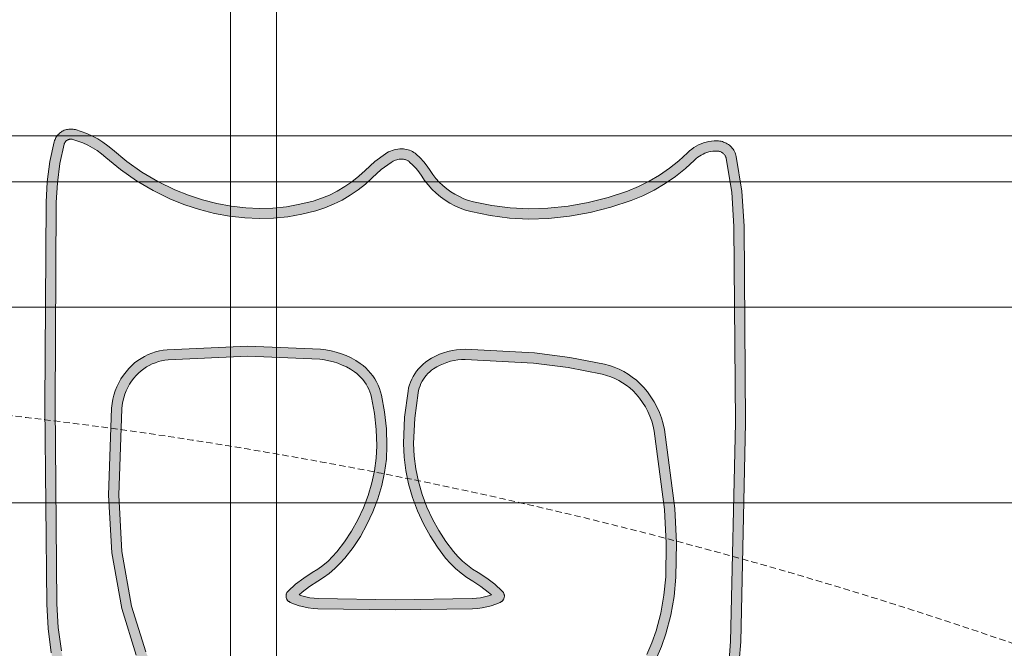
# Model space of a CAD drawing. Header units: millimetres. Extents: x -750 to 72845, y -24282 to 18874.
# Tile 35 of 154: x 3773 to 4157, y 11033 to 11278. Entities that reach past the tile are written whole.
import ezdxf

# ---------------------------------------------------------------- set-up
doc = ezdxf.new("R2010")
doc.units = ezdxf.units.MM
doc.header["$MEASUREMENT"] = 0
doc.linetypes.add('DASHED', pattern=[19.05, 12.7, -6.35])
doc.linetypes.add('HIDDENX2', pattern=[0.75, 0.5, -0.25])
doc.layers.get('0').update_dxf_attribs({"lineweight": 5})
for name, color, linetype, lineweight in [('E Celing Lighting', 5, 'DASHED', 5), ('IRISH HOUSE_FF46_HYD AIRPORT_HVAC DUCTING LAYOUT 3$0$Ceiling', 14, 'Continuous', 9), ('M-MEP-ELLG-CABLE', 146, 'HIDDENX2', 20), ('M-MEP-ELPR-EQUIP', 6, 'Continuous', 20)]:
    doc.layers.add(name, color=color, linetype=linetype, lineweight=lineweight)
doc.layers.add('IRISH HOUSE_FF46_HYD AIRPORT_HVAC DUCTING LAYOUT 3$0$RCP LAYOUT', color=8, linetype='Continuous')

# ---------------------------------------------------------------- blocks, each defined once
blk = doc.blocks.new('kuaryfjeh')
at = {"ltscale": 0.25}
h = blk.add_hatch(color=1, dxfattribs=at)
h.dxf.hatch_style = 1
h.paths.add_polyline_path([(-68.969, -14.849), (-69.043, -14.803), (-69.114, -14.752), (-69.181, -14.696), (-69.235, -14.643), (-69.286, -14.588), (-69.333, -14.528), (-69.376, -14.466), (-69.414, -14.401), (-69.448, -14.333), (-69.477, -14.263), (-69.502, -14.192), (-69.521, -14.119), (-69.621, -13.606), (-69.688, -13.087), (-69.742, -12.068), (-69.74, -12.003), (-69.734, -11.939), (-69.724, -11.875), (-69.71, -11.812), (-69.691, -11.75), (-69.669, -11.69), (-69.642, -11.631), (-69.612, -11.574), (-69.578, -11.519), (-69.551, -11.482), (-69.522, -11.447), (-69.49, -11.413), (-69.456, -11.382), (-69.42, -11.353), (-69.382, -11.326), (-69.343, -11.303), (-69.302, -11.281), (-69.26, -11.263), (-69.216, -11.248), (-69.172, -11.235), (-69.126, -11.226), (-68.742, -11.175), (-68.354, -11.159), (-68.154, -11.167), (-67.955, -11.192), (-67.759, -11.234), (-67.558, -11.293), (-67.361, -11.367), (-67.17, -11.454), (-66.995, -11.55), (-66.827, -11.658), (-66.667, -11.779), (-66.587, -11.849), (-66.512, -11.925), (-66.443, -12.007), (-66.38, -12.093), (-66.326, -12.179), (-66.249, -12.299), (-66.167, -12.407), (-66.124, -12.454), (-66.109, -12.409), (-66.094, -12.351), (-66.082, -12.292), (-66.075, -12.233), (-66.071, -12.171), (-66.054, -11.037), (-66.071, -9.903), (-66.075, -9.842), (-66.082, -9.782), (-66.094, -9.723), (-66.109, -9.665), (-66.124, -9.621), (-66.167, -9.667), (-66.249, -9.776), (-66.326, -9.896), (-66.379, -9.981), (-66.442, -10.067), (-66.511, -10.148), (-66.585, -10.224), (-66.664, -10.295), (-66.821, -10.416), (-66.987, -10.524), (-67.159, -10.621), (-67.347, -10.708), (-67.539, -10.781), (-67.737, -10.841), (-67.929, -10.882), (-68.124, -10.908), (-68.32, -10.916), (-68.57, -10.907), (-68.819, -10.88), (-69.065, -10.836), (-69.116, -10.823), (-69.166, -10.806), (-69.215, -10.787), (-69.262, -10.764), (-69.307, -10.737), (-69.351, -10.708), (-69.392, -10.676), (-69.431, -10.641), (-69.468, -10.604), (-69.502, -10.564), (-69.533, -10.522), (-69.576, -10.456), (-69.614, -10.388), (-69.648, -10.317), (-69.676, -10.245), (-69.701, -10.17), (-69.72, -10.094), (-69.734, -10.017), (-69.743, -9.939), (-69.789, -8.866), (-69.736, -7.682), (-69.729, -7.623), (-69.718, -7.566), (-69.704, -7.509), (-69.685, -7.453), (-69.663, -7.399), (-69.637, -7.347), (-69.608, -7.296), (-69.576, -7.248), (-69.54, -7.201), (-69.502, -7.158), (-69.46, -7.116), (-69.411, -7.074), (-69.359, -7.035), (-69.305, -6.999), (-69.249, -6.967), (-69.19, -6.939), (-69.13, -6.915), (-69.068, -6.896), (-69.005, -6.88), (-68.941, -6.869), (-68.876, -6.862), (-67.592, -6.815), (-66.746, -6.864), (-65.924, -7.011), (-65.236, -7.225), (-65.153, -7.26), (-65.075, -7.3), (-65, -7.345), (-64.928, -7.396), (-64.86, -7.451), (-64.8, -7.507), (-64.649, -7.647), (-64.488, -7.769), (-64.48, -7.762), (-64.472, -7.754), (-64.465, -7.746), (-64.459, -7.737), (-64.453, -7.728), (-64.448, -7.719), (-64.443, -7.709), (-64.439, -7.699), (-64.436, -7.689), (-64.433, -7.678), (-64.431, -7.667), (-64.43, -7.657), (-64.407, -7.074), (-64.41, -6.997), (-64.417, -6.92), (-64.43, -6.844), (-64.448, -6.769), (-64.471, -6.695), (-64.499, -6.624), (-64.532, -6.554), (-64.569, -6.487), (-64.594, -6.448), (-64.621, -6.412), (-64.651, -6.378), (-64.683, -6.346), (-64.718, -6.316), (-64.754, -6.289), (-64.792, -6.264), (-64.831, -6.243), (-64.873, -6.224), (-64.915, -6.208), (-64.958, -6.196), (-65.299, -6.122), (-65.644, -6.075), (-65.994, -6.056), (-68.915, -6.03), (-71.905, -6.048), (-72.195, -6.063), (-72.48, -6.102), (-72.762, -6.164), (-72.767, -6.165), (-72.773, -6.168), (-72.779, -6.17), (-72.785, -6.173), (-72.791, -6.177), (-72.796, -6.181), (-72.801, -6.185), (-72.806, -6.189), (-72.811, -6.194), (-72.815, -6.199), (-72.819, -6.205), (-72.822, -6.211), (-72.825, -6.217), (-72.828, -6.223), (-72.831, -6.229), (-72.833, -6.236), (-72.834, -6.242), (-72.835, -6.249), (-72.836, -6.256), (-72.836, -6.263), (-72.836, -6.269), (-72.835, -6.276), (-72.834, -6.283), (-72.832, -6.289), (-72.809, -6.365), (-72.781, -6.439), (-72.748, -6.511), (-72.71, -6.581), (-72.668, -6.648), (-72.621, -6.712), (-72.567, -6.777), (-72.388, -6.993), (-72.224, -7.227), (-72.078, -7.474), (-71.953, -7.731), (-71.869, -7.942), (-71.799, -8.157), (-71.743, -8.377), (-71.702, -8.6), (-71.676, -8.825), (-71.667, -9.036), (-71.673, -9.247), (-71.694, -9.457), (-71.73, -9.665), (-71.781, -9.87), (-71.825, -10.002), (-71.878, -10.131), (-71.94, -10.256), (-72.01, -10.376), (-72.089, -10.491), (-72.176, -10.6), (-72.266, -10.697), (-72.389, -10.833), (-72.495, -10.976), (-72.504, -10.991), (-72.513, -11.008), (-72.521, -11.025), (-72.527, -11.042), (-72.533, -11.06), (-72.537, -11.078), (-72.54, -11.097), (-72.542, -11.116), (-72.543, -11.134), (-72.542, -11.147), (-72.541, -11.16), (-72.539, -11.172), (-72.536, -11.184), (-72.532, -11.196), (-72.527, -11.208), (-72.521, -11.219), (-72.515, -11.23), (-72.508, -11.241), (-72.5, -11.25), (-72.454, -11.299), (-72.405, -11.345), (-72.353, -11.386), (-72.293, -11.427), (-72.228, -11.47), (-72.162, -11.522), (-72.1, -11.578), (-72.041, -11.638), (-71.988, -11.703), (-71.938, -11.771), (-71.894, -11.842), (-71.855, -11.916), (-71.821, -11.993), (-71.792, -12.072), (-71.769, -12.153), (-71.71, -12.433), (-71.674, -12.718), (-71.66, -13.005), (-71.669, -13.292), (-71.701, -13.603), (-71.756, -13.91), (-71.833, -14.213), (-71.931, -14.509), (-72.003, -14.682), (-72.086, -14.85), (-72.181, -15.011), (-72.287, -15.164), (-72.404, -15.31), (-72.527, -15.444), (-72.551, -15.469), (-72.57, -15.493), (-72.587, -15.517), (-72.603, -15.543), (-72.617, -15.569), (-72.629, -15.597), (-72.639, -15.625), (-72.648, -15.654), (-72.654, -15.683), (-72.659, -15.713), (-72.661, -15.743), (-72.662, -15.773), (-72.662, -15.783), (-72.66, -15.793), (-72.659, -15.802), (-72.656, -15.812), (-72.653, -15.821), (-72.65, -15.83), (-72.645, -15.839), (-72.641, -15.848), (-72.635, -15.856), (-72.629, -15.863), (-72.623, -15.871), (-72.616, -15.877), (-72.609, -15.884), (-72.601, -15.89), (-72.593, -15.895), (-72.585, -15.9), (-72.577, -15.904), (-72.568, -15.907), (-72.559, -15.91), (-72.551, -15.912), (-72.055, -15.993), (-71.552, -16.025), (-68.66, -16.045), (-65.44, -15.975), (-65.167, -15.953), (-64.898, -15.91), (-64.632, -15.847), (-64.373, -15.763), (-64.12, -15.66), (-64.054, -15.627), (-63.991, -15.59), (-63.93, -15.549), (-63.873, -15.504), (-63.818, -15.454), (-63.767, -15.401), (-63.72, -15.345), (-63.676, -15.286), (-63.637, -15.223), (-63.602, -15.158), (-63.572, -15.091), (-63.546, -15.022), (-63.452, -14.701), (-63.385, -14.374), (-63.344, -14.042), (-63.331, -13.707), (-63.331, -13.683), (-63.334, -13.658), (-63.338, -13.634), (-63.344, -13.61), (-63.352, -13.586), (-63.361, -13.563), (-63.372, -13.541), (-63.391, -13.516), (-63.44, -13.534), (-63.487, -13.554), (-63.533, -13.578), (-63.577, -13.605), (-63.619, -13.635), (-63.659, -13.668), (-64.185, -14.164), (-64.386, -14.352), (-64.604, -14.529), (-64.835, -14.689), (-65.005, -14.791), (-65.182, -14.88), (-65.364, -14.957), (-65.552, -15.022), (-65.825, -15.094), (-66.103, -15.143), (-66.384, -15.17), (-66.89, -15.179), (-67.396, -15.154), (-68.56, -15), (-68.646, -14.981), (-68.73, -14.956), (-68.812, -14.926), (-68.892, -14.891)], flags=16)
h.paths.add_polyline_path([(-64.437, -7.91), (-64.447, -7.914), (-64.457, -7.916), (-64.467, -7.918), (-64.478, -7.919), (-64.488, -7.92), (-64.499, -7.92), (-64.509, -7.919), (-64.52, -7.917), (-64.53, -7.914), (-64.54, -7.911), (-64.55, -7.907), (-64.56, -7.903), (-64.569, -7.898), (-64.578, -7.892), (-64.746, -7.762), (-64.903, -7.617), (-64.959, -7.564), (-65.019, -7.515), (-65.082, -7.471), (-65.148, -7.431), (-65.217, -7.396), (-65.288, -7.366), (-65.96, -7.157), (-66.763, -7.014), (-67.594, -6.966), (-68.866, -7.012), (-68.92, -7.017), (-68.974, -7.027), (-69.027, -7.04), (-69.079, -7.057), (-69.13, -7.077), (-69.179, -7.1), (-69.227, -7.127), (-69.273, -7.157), (-69.317, -7.19), (-69.358, -7.226), (-69.392, -7.26), (-69.424, -7.297), (-69.454, -7.335), (-69.481, -7.375), (-69.505, -7.417), (-69.526, -7.461), (-69.544, -7.506), (-69.56, -7.552), (-69.572, -7.598), (-69.581, -7.646), (-69.587, -7.694), (-69.639, -8.866), (-69.594, -9.927), (-69.586, -9.995), (-69.573, -10.062), (-69.556, -10.129), (-69.535, -10.194), (-69.51, -10.257), (-69.481, -10.319), (-69.447, -10.379), (-69.41, -10.436), (-69.385, -10.47), (-69.357, -10.502), (-69.328, -10.533), (-69.296, -10.561), (-69.263, -10.586), (-69.228, -10.61), (-69.191, -10.631), (-69.153, -10.649), (-69.114, -10.665), (-69.074, -10.678), (-69.033, -10.689), (-68.798, -10.732), (-68.56, -10.757), (-68.32, -10.766), (-68.137, -10.758), (-67.954, -10.734), (-67.775, -10.695), (-67.588, -10.639), (-67.405, -10.569), (-67.228, -10.487), (-67.064, -10.396), (-66.908, -10.293), (-66.76, -10.18), (-66.688, -10.116), (-66.622, -10.048), (-66.56, -9.974), (-66.504, -9.897), (-66.453, -9.816), (-66.373, -9.69), (-66.282, -9.571), (-66.182, -9.461), (-66.177, -9.456), (-66.171, -9.452), (-66.166, -9.448), (-66.16, -9.444), (-66.154, -9.441), (-66.147, -9.438), (-66.141, -9.436), (-66.134, -9.434), (-66.128, -9.432), (-66.121, -9.431), (-66.114, -9.43), (-66.107, -9.43), (-66.1, -9.431), (-66.093, -9.431), (-66.087, -9.433), (-66.08, -9.434), (-66.073, -9.436), (-66.067, -9.439), (-66.061, -9.442), (-66.055, -9.445), (-66.049, -9.449), (-66.043, -9.453), (-66.038, -9.458), (-66.033, -9.463), (-66.029, -9.468), (-66.025, -9.474), (-66.021, -9.479), (-66.017, -9.485), (-66.014, -9.492), (-65.988, -9.556), (-65.965, -9.622), (-65.948, -9.69), (-65.934, -9.758), (-65.925, -9.828), (-65.921, -9.898), (-65.904, -11.037), (-65.921, -12.177), (-65.925, -12.247), (-65.934, -12.316), (-65.948, -12.385), (-65.965, -12.452), (-65.988, -12.519), (-66.014, -12.583), (-66.017, -12.589), (-66.021, -12.595), (-66.025, -12.601), (-66.029, -12.607), (-66.033, -12.612), (-66.038, -12.617), (-66.043, -12.621), (-66.049, -12.626), (-66.055, -12.629), (-66.061, -12.633), (-66.067, -12.636), (-66.073, -12.638), (-66.08, -12.64), (-66.087, -12.642), (-66.093, -12.643), (-66.1, -12.644), (-66.107, -12.645), (-66.114, -12.644), (-66.121, -12.644), (-66.128, -12.643), (-66.134, -12.641), (-66.141, -12.639), (-66.147, -12.637), (-66.154, -12.634), (-66.16, -12.631), (-66.166, -12.627), (-66.171, -12.623), (-66.177, -12.619), (-66.182, -12.614), (-66.282, -12.504), (-66.373, -12.385), (-66.453, -12.259), (-66.504, -12.177), (-66.561, -12.1), (-66.623, -12.027), (-66.69, -11.958), (-66.762, -11.895), (-66.913, -11.781), (-67.072, -11.679), (-67.238, -11.588), (-67.419, -11.505), (-67.605, -11.436), (-67.796, -11.379), (-67.98, -11.34), (-68.166, -11.317), (-68.354, -11.309), (-68.729, -11.325), (-69.101, -11.374), (-69.136, -11.381), (-69.171, -11.391), (-69.205, -11.403), (-69.238, -11.417), (-69.27, -11.433), (-69.3, -11.452), (-69.33, -11.473), (-69.358, -11.495), (-69.384, -11.52), (-69.409, -11.546), (-69.432, -11.574), (-69.453, -11.603), (-69.482, -11.649), (-69.508, -11.697), (-69.53, -11.747), (-69.549, -11.798), (-69.565, -11.85), (-69.577, -11.903), (-69.585, -11.957), (-69.59, -12.012), (-69.591, -12.066), (-69.538, -13.073), (-69.473, -13.582), (-69.375, -14.085), (-69.358, -14.148), (-69.337, -14.21), (-69.312, -14.271), (-69.282, -14.329), (-69.249, -14.385), (-69.212, -14.439), (-69.172, -14.491), (-69.128, -14.539), (-69.081, -14.584), (-69.022, -14.633), (-68.959, -14.679), (-68.894, -14.72), (-68.826, -14.756), (-68.756, -14.787), (-68.683, -14.814), (-68.609, -14.835), (-68.534, -14.852), (-67.382, -15.004), (-66.888, -15.029), (-66.393, -15.02), (-66.123, -14.994), (-65.857, -14.947), (-65.595, -14.879), (-65.418, -14.817), (-65.245, -14.744), (-65.077, -14.659), (-64.916, -14.563), (-64.694, -14.409), (-64.485, -14.239), (-64.288, -14.054), (-63.758, -13.555), (-63.71, -13.515), (-63.66, -13.479), (-63.607, -13.447), (-63.552, -13.419), (-63.495, -13.394), (-63.436, -13.373), (-63.426, -13.371), (-63.416, -13.369), (-63.406, -13.367), (-63.396, -13.366), (-63.385, -13.366), (-63.375, -13.367), (-63.365, -13.368), (-63.355, -13.37), (-63.345, -13.373), (-63.335, -13.376), (-63.326, -13.38), (-63.316, -13.385), (-63.307, -13.39), (-63.299, -13.395), (-63.291, -13.402), (-63.283, -13.409), (-63.275, -13.416), (-63.269, -13.424), (-63.262, -13.432), (-63.257, -13.44), (-63.239, -13.471), (-63.224, -13.503), (-63.211, -13.535), (-63.2, -13.569), (-63.191, -13.603), (-63.185, -13.637), (-63.182, -13.672), (-63.18, -13.707), (-63.195, -14.054), (-63.237, -14.398), (-63.306, -14.737), (-63.403, -15.07), (-63.433, -15.149), (-63.468, -15.225), (-63.507, -15.299), (-63.552, -15.37), (-63.602, -15.438), (-63.656, -15.502), (-63.714, -15.562), (-63.776, -15.618), (-63.842, -15.67), (-63.911, -15.717), (-63.983, -15.759), (-64.058, -15.797), (-64.321, -15.904), (-64.592, -15.991), (-64.868, -16.057), (-65.149, -16.102), (-65.432, -16.125), (-68.658, -16.195), (-71.557, -16.175), (-72.072, -16.142), (-72.581, -16.059), (-72.6, -16.054), (-72.619, -16.048), (-72.637, -16.041), (-72.655, -16.032), (-72.672, -16.023), (-72.688, -16.012), (-72.704, -16), (-72.719, -15.987), (-72.733, -15.973), (-72.746, -15.958), (-72.758, -15.942), (-72.769, -15.926), (-72.778, -15.909), (-72.787, -15.891), (-72.794, -15.872), (-72.8, -15.854), (-72.805, -15.834), (-72.809, -15.815), (-72.811, -15.795), (-72.812, -15.775), (-72.811, -15.735), (-72.808, -15.695), (-72.802, -15.656), (-72.793, -15.617), (-72.782, -15.578), (-72.768, -15.541), (-72.752, -15.504), (-72.734, -15.469), (-72.713, -15.435), (-72.69, -15.402), (-72.665, -15.371), (-72.637, -15.342), (-72.518, -15.212), (-72.408, -15.075), (-72.308, -14.93), (-72.218, -14.778), (-72.139, -14.62), (-72.072, -14.457), (-71.977, -14.171), (-71.903, -13.879), (-71.85, -13.582), (-71.819, -13.282), (-71.81, -13.006), (-71.824, -12.731), (-71.858, -12.458), (-71.914, -12.189), (-71.935, -12.118), (-71.96, -12.049), (-71.99, -11.982), (-72.024, -11.917), (-72.063, -11.854), (-72.106, -11.795), (-72.153, -11.739), (-72.204, -11.686), (-72.258, -11.637), (-72.316, -11.592), (-72.377, -11.551), (-72.441, -11.507), (-72.503, -11.459), (-72.56, -11.406), (-72.613, -11.348), (-72.628, -11.33), (-72.641, -11.311), (-72.653, -11.291), (-72.663, -11.27), (-72.672, -11.249), (-72.68, -11.227), (-72.685, -11.204), (-72.689, -11.181), (-72.692, -11.158), (-72.693, -11.134), (-72.692, -11.106), (-72.689, -11.077), (-72.684, -11.049), (-72.678, -11.021), (-72.669, -10.994), (-72.659, -10.967), (-72.648, -10.941), (-72.634, -10.916), (-72.619, -10.892), (-72.505, -10.738), (-72.377, -10.596), (-72.29, -10.502), (-72.21, -10.401), (-72.137, -10.295), (-72.072, -10.185), (-72.014, -10.069), (-71.966, -9.95), (-71.925, -9.828), (-71.877, -9.634), (-71.842, -9.436), (-71.822, -9.237), (-71.817, -9.037), (-71.826, -8.837), (-71.851, -8.622), (-71.89, -8.409), (-71.943, -8.199), (-72.01, -7.993), (-72.09, -7.792), (-72.211, -7.545), (-72.35, -7.308), (-72.508, -7.084), (-72.682, -6.873), (-72.74, -6.804), (-72.792, -6.732), (-72.84, -6.657), (-72.882, -6.579), (-72.92, -6.497), (-72.951, -6.414), (-72.977, -6.328), (-72.981, -6.312), (-72.984, -6.296), (-72.986, -6.279), (-72.986, -6.263), (-72.986, -6.246), (-72.984, -6.23), (-72.981, -6.213), (-72.978, -6.197), (-72.973, -6.181), (-72.967, -6.166), (-72.96, -6.151), (-72.952, -6.136), (-72.944, -6.122), (-72.934, -6.108), (-72.924, -6.096), (-72.912, -6.083), (-72.9, -6.072), (-72.888, -6.062), (-72.874, -6.052), (-72.86, -6.043), (-72.846, -6.036), (-72.831, -6.029), (-72.815, -6.023), (-72.799, -6.018), (-72.506, -5.954), (-72.209, -5.913), (-71.91, -5.898), (-68.915, -5.88), (-65.989, -5.906), (-65.63, -5.926), (-65.273, -5.974), (-64.921, -6.05), (-64.867, -6.066), (-64.815, -6.085), (-64.764, -6.109), (-64.715, -6.135), (-64.668, -6.166), (-64.623, -6.199), (-64.581, -6.236), (-64.541, -6.275), (-64.505, -6.318), (-64.471, -6.362), (-64.44, -6.409), (-64.398, -6.486), (-64.361, -6.565), (-64.33, -6.646), (-64.304, -6.729), (-64.283, -6.814), (-64.269, -6.9), (-64.26, -6.987), (-64.257, -7.074), (-64.281, -7.668), (-64.283, -7.689), (-64.287, -7.709), (-64.292, -7.73), (-64.298, -7.749), (-64.306, -7.769), (-64.314, -7.787), (-64.324, -7.806), (-64.336, -7.823), (-64.348, -7.84), (-64.362, -7.855), (-64.376, -7.87), (-64.391, -7.884), (-64.4, -7.891), (-64.408, -7.897), (-64.418, -7.902), (-64.427, -7.906)])
at = {"layer": 'E Celing Lighting', "color": 1}
for points in [[(-65.288, -7.366), (-65.96, -7.157), (-66.763, -7.014), (-67.594, -6.966), (-68.866, -7.012), (-68.92, -7.017), (-68.974, -7.027), (-69.027, -7.04), (-69.079, -7.057), (-69.13, -7.077), (-69.179, -7.1), (-69.227, -7.127), (-69.273, -7.157), (-69.317, -7.19), (-69.358, -7.226), (-69.392, -7.26), (-69.424, -7.297), (-69.454, -7.335), (-69.481, -7.375), (-69.505, -7.417), (-69.526, -7.461), (-69.544, -7.506), (-69.56, -7.552), (-69.572, -7.598), (-69.581, -7.646), (-69.587, -7.694), (-69.639, -8.866), (-69.594, -9.927), (-69.586, -9.995), (-69.573, -10.062), (-69.556, -10.129), (-69.535, -10.194), (-69.51, -10.257), (-69.481, -10.319), (-69.447, -10.379), (-69.41, -10.436), (-69.385, -10.47), (-69.357, -10.502), (-69.328, -10.533), (-69.296, -10.561), (-69.263, -10.586), (-69.228, -10.61), (-69.191, -10.631), (-69.153, -10.649), (-69.114, -10.665), (-69.074, -10.678), (-69.033, -10.689), (-68.798, -10.732), (-68.56, -10.757), (-68.32, -10.766), (-68.137, -10.758), (-67.954, -10.734), (-67.775, -10.695), (-67.588, -10.639), (-67.405, -10.569), (-67.228, -10.487), (-67.064, -10.396), (-66.908, -10.293), (-66.76, -10.18), (-66.688, -10.116), (-66.622, -10.048), (-66.56, -9.974), (-66.504, -9.897), (-66.453, -9.816), (-66.373, -9.69), (-66.282, -9.571), (-66.182, -9.461), (-66.177, -9.456), (-66.171, -9.452), (-66.166, -9.448), (-66.16, -9.444), (-66.154, -9.441), (-66.147, -9.438), (-66.141, -9.436), (-66.134, -9.434), (-66.128, -9.432), (-66.121, -9.431), (-66.114, -9.43), (-66.107, -9.43), (-66.1, -9.431), (-66.093, -9.431), (-66.087, -9.433), (-66.08, -9.434), (-66.073, -9.436), (-66.067, -9.439), (-66.061, -9.442), (-66.055, -9.445), (-66.049, -9.449), (-66.043, -9.453), (-66.038, -9.458), (-66.033, -9.463), (-66.029, -9.468), (-66.025, -9.474), (-66.021, -9.479), (-66.017, -9.485), (-66.014, -9.492), (-65.988, -9.556), (-65.965, -9.622), (-65.948, -9.69), (-65.934, -9.758), (-65.925, -9.828), (-65.921, -9.898), (-65.904, -11.037), (-65.921, -12.177), (-65.925, -12.247), (-65.934, -12.316), (-65.948, -12.385), (-65.965, -12.452), (-65.988, -12.519), (-66.014, -12.583), (-66.017, -12.589), (-66.021, -12.595), (-66.025, -12.601), (-66.029, -12.607), (-66.033, -12.612), (-66.038, -12.617), (-66.043, -12.621), (-66.049, -12.626), (-66.055, -12.629), (-66.061, -12.633), (-66.067, -12.636), (-66.073, -12.638), (-66.08, -12.64), (-66.087, -12.642), (-66.093, -12.643), (-66.1, -12.644), (-66.107, -12.645), (-66.114, -12.644), (-66.121, -12.644), (-66.128, -12.643), (-66.134, -12.641), (-66.141, -12.639), (-66.147, -12.637), (-66.154, -12.634), (-66.16, -12.631), (-66.166, -12.627), (-66.171, -12.623), (-66.177, -12.619), (-66.182, -12.614), (-66.282, -12.504), (-66.373, -12.385), (-66.453, -12.259), (-66.504, -12.177), (-66.561, -12.1), (-66.623, -12.027), (-66.69, -11.958), (-66.762, -11.895), (-66.913, -11.781), (-67.072, -11.679), (-67.238, -11.588), (-67.419, -11.505), (-67.605, -11.436), (-67.796, -11.379), (-67.98, -11.34), (-68.166, -11.317), (-68.354, -11.309), (-68.729, -11.325), (-69.101, -11.374), (-69.136, -11.381), (-69.171, -11.391), (-69.205, -11.403), (-69.238, -11.417), (-69.27, -11.433), (-69.3, -11.452), (-69.33, -11.473), (-69.358, -11.495), (-69.384, -11.52), (-69.409, -11.546), (-69.432, -11.574), (-69.453, -11.603), (-69.482, -11.649), (-69.508, -11.697), (-69.53, -11.747), (-69.549, -11.798), (-69.565, -11.85), (-69.577, -11.903), (-69.585, -11.957), (-69.59, -12.012), (-69.591, -12.066), (-69.538, -13.073), (-69.473, -13.582), (-69.375, -14.085), (-69.358, -14.148), (-69.337, -14.21), (-69.312, -14.271), (-69.282, -14.329), (-69.249, -14.385), (-69.212, -14.439), (-69.172, -14.491), (-69.128, -14.539), (-69.081, -14.584), (-69.022, -14.633), (-68.959, -14.679), (-68.894, -14.72), (-68.826, -14.756), (-68.756, -14.787), (-68.683, -14.814), (-68.609, -14.835), (-68.534, -14.852), (-67.382, -15.004), (-66.888, -15.029), (-66.393, -15.02), (-66.123, -14.994), (-65.857, -14.947), (-65.595, -14.879), (-65.418, -14.817), (-65.245, -14.744)], [(-65.149, -16.102), (-65.432, -16.125), (-68.658, -16.195), (-71.557, -16.175), (-72.072, -16.142), (-72.581, -16.059), (-72.6, -16.054), (-72.619, -16.048), (-72.637, -16.041), (-72.655, -16.032), (-72.672, -16.023), (-72.688, -16.012), (-72.704, -16), (-72.719, -15.987), (-72.733, -15.973), (-72.746, -15.958), (-72.758, -15.942), (-72.769, -15.926), (-72.778, -15.909), (-72.787, -15.891), (-72.794, -15.872), (-72.8, -15.854), (-72.805, -15.834), (-72.809, -15.815), (-72.811, -15.795), (-72.812, -15.775), (-72.811, -15.735), (-72.808, -15.695), (-72.802, -15.656), (-72.793, -15.617), (-72.782, -15.578), (-72.768, -15.541), (-72.752, -15.504), (-72.734, -15.469), (-72.713, -15.435), (-72.69, -15.402), (-72.665, -15.371), (-72.637, -15.342), (-72.518, -15.212), (-72.408, -15.075), (-72.308, -14.93), (-72.218, -14.778), (-72.139, -14.62), (-72.072, -14.457), (-71.977, -14.171), (-71.903, -13.879), (-71.85, -13.582), (-71.819, -13.282), (-71.81, -13.006), (-71.824, -12.731), (-71.858, -12.458), (-71.914, -12.189), (-71.935, -12.118), (-71.96, -12.049), (-71.99, -11.982), (-72.024, -11.917), (-72.063, -11.854), (-72.106, -11.795), (-72.153, -11.739), (-72.204, -11.686), (-72.258, -11.637), (-72.316, -11.592), (-72.377, -11.551), (-72.441, -11.507), (-72.503, -11.459), (-72.56, -11.406), (-72.613, -11.348), (-72.628, -11.33), (-72.641, -11.311), (-72.653, -11.291), (-72.663, -11.27), (-72.672, -11.249), (-72.68, -11.227), (-72.685, -11.204), (-72.689, -11.181), (-72.692, -11.158), (-72.693, -11.134), (-72.692, -11.106), (-72.689, -11.077), (-72.684, -11.049), (-72.678, -11.021), (-72.669, -10.994), (-72.659, -10.967), (-72.648, -10.941), (-72.634, -10.916), (-72.619, -10.892), (-72.505, -10.738), (-72.377, -10.596), (-72.29, -10.502), (-72.21, -10.401), (-72.137, -10.295), (-72.072, -10.185), (-72.014, -10.069), (-71.966, -9.95), (-71.925, -9.828), (-71.877, -9.634), (-71.842, -9.436), (-71.822, -9.237), (-71.817, -9.037), (-71.826, -8.837), (-71.851, -8.622), (-71.89, -8.409), (-71.943, -8.199), (-72.01, -7.993), (-72.09, -7.792), (-72.211, -7.545), (-72.35, -7.308), (-72.508, -7.084), (-72.682, -6.873), (-72.74, -6.804), (-72.792, -6.732), (-72.84, -6.657), (-72.882, -6.579), (-72.92, -6.497), (-72.951, -6.414), (-72.977, -6.328), (-72.981, -6.312), (-72.984, -6.296), (-72.986, -6.279), (-72.986, -6.263), (-72.986, -6.246), (-72.984, -6.23), (-72.981, -6.213), (-72.978, -6.197), (-72.973, -6.181), (-72.967, -6.166), (-72.96, -6.151), (-72.952, -6.136), (-72.944, -6.122), (-72.934, -6.108), (-72.924, -6.096), (-72.912, -6.083), (-72.9, -6.072), (-72.888, -6.062), (-72.874, -6.052), (-72.86, -6.043), (-72.846, -6.036), (-72.831, -6.029), (-72.815, -6.023), (-72.799, -6.018), (-72.506, -5.954), (-72.209, -5.913), (-71.91, -5.898), (-68.915, -5.88), (-65.989, -5.906), (-65.63, -5.926), (-65.273, -5.974)], [(-65.299, -6.122), (-65.644, -6.075), (-65.994, -6.056), (-68.915, -6.03), (-71.905, -6.048), (-72.195, -6.063), (-72.48, -6.102), (-72.762, -6.164), (-72.767, -6.165), (-72.773, -6.168), (-72.779, -6.17), (-72.785, -6.173), (-72.791, -6.177), (-72.796, -6.181), (-72.801, -6.185), (-72.806, -6.189), (-72.811, -6.194), (-72.815, -6.199), (-72.819, -6.205), (-72.822, -6.211), (-72.825, -6.217), (-72.828, -6.223), (-72.831, -6.229), (-72.833, -6.236), (-72.834, -6.242), (-72.835, -6.249), (-72.836, -6.256), (-72.836, -6.263), (-72.836, -6.269), (-72.835, -6.276), (-72.834, -6.283), (-72.832, -6.289), (-72.809, -6.365), (-72.781, -6.439), (-72.748, -6.511), (-72.71, -6.581), (-72.668, -6.648), (-72.621, -6.712), (-72.567, -6.777), (-72.388, -6.993), (-72.224, -7.227), (-72.078, -7.474), (-71.953, -7.731), (-71.869, -7.942), (-71.799, -8.157), (-71.743, -8.377), (-71.702, -8.6), (-71.676, -8.825), (-71.667, -9.036), (-71.673, -9.247), (-71.694, -9.457), (-71.73, -9.665), (-71.781, -9.87), (-71.825, -10.002), (-71.878, -10.131), (-71.94, -10.256), (-72.01, -10.376), (-72.089, -10.491), (-72.176, -10.6), (-72.266, -10.697), (-72.389, -10.833), (-72.495, -10.976), (-72.504, -10.991), (-72.513, -11.008), (-72.521, -11.025), (-72.527, -11.042), (-72.533, -11.06), (-72.537, -11.078), (-72.54, -11.097), (-72.542, -11.116), (-72.543, -11.134), (-72.542, -11.147), (-72.541, -11.16), (-72.539, -11.172), (-72.536, -11.184), (-72.532, -11.196), (-72.527, -11.208), (-72.521, -11.219), (-72.515, -11.23), (-72.508, -11.241), (-72.5, -11.25), (-72.454, -11.299), (-72.405, -11.345), (-72.353, -11.386), (-72.293, -11.427), (-72.228, -11.47), (-72.162, -11.522), (-72.1, -11.578), (-72.041, -11.638), (-71.988, -11.703), (-71.938, -11.771), (-71.894, -11.842), (-71.855, -11.916), (-71.821, -11.993), (-71.792, -12.072), (-71.769, -12.153), (-71.71, -12.433), (-71.674, -12.718), (-71.66, -13.005), (-71.669, -13.292), (-71.701, -13.603), (-71.756, -13.91), (-71.833, -14.213), (-71.931, -14.509), (-72.003, -14.682), (-72.086, -14.85), (-72.181, -15.011), (-72.287, -15.164), (-72.404, -15.31), (-72.527, -15.444), (-72.551, -15.469), (-72.57, -15.493), (-72.587, -15.517), (-72.603, -15.543), (-72.617, -15.569), (-72.629, -15.597), (-72.639, -15.625), (-72.648, -15.654), (-72.654, -15.683), (-72.659, -15.713), (-72.661, -15.743), (-72.662, -15.773), (-72.662, -15.783), (-72.66, -15.793), (-72.659, -15.802), (-72.656, -15.812), (-72.653, -15.821), (-72.65, -15.83), (-72.645, -15.839), (-72.641, -15.848), (-72.635, -15.856), (-72.629, -15.863), (-72.623, -15.871), (-72.616, -15.877), (-72.609, -15.884), (-72.601, -15.89), (-72.593, -15.895), (-72.585, -15.9), (-72.577, -15.904), (-72.568, -15.907), (-72.559, -15.91), (-72.551, -15.912), (-72.055, -15.993), (-71.552, -16.025), (-68.66, -16.045), (-65.44, -15.975), (-65.167, -15.953)], [(-65.182, -14.88), (-65.364, -14.957), (-65.552, -15.022), (-65.825, -15.094), (-66.103, -15.143), (-66.384, -15.17), (-66.89, -15.179), (-67.396, -15.154), (-68.56, -15), (-68.646, -14.981), (-68.73, -14.956), (-68.812, -14.926), (-68.892, -14.891), (-68.969, -14.849), (-69.043, -14.803), (-69.114, -14.752), (-69.181, -14.696), (-69.235, -14.643), (-69.286, -14.588), (-69.333, -14.528), (-69.376, -14.466), (-69.414, -14.401), (-69.448, -14.333), (-69.477, -14.263), (-69.502, -14.192), (-69.521, -14.119), (-69.621, -13.606), (-69.688, -13.087), (-69.742, -12.068), (-69.74, -12.003), (-69.734, -11.939), (-69.724, -11.875), (-69.71, -11.812), (-69.691, -11.75), (-69.669, -11.69), (-69.642, -11.631), (-69.612, -11.574), (-69.578, -11.519), (-69.551, -11.482), (-69.522, -11.447), (-69.49, -11.413), (-69.456, -11.382), (-69.42, -11.353), (-69.382, -11.326), (-69.343, -11.303), (-69.302, -11.281), (-69.26, -11.263), (-69.216, -11.248), (-69.172, -11.235), (-69.126, -11.226), (-68.742, -11.175), (-68.354, -11.159), (-68.154, -11.167), (-67.955, -11.192), (-67.759, -11.234), (-67.558, -11.293), (-67.361, -11.367), (-67.17, -11.454), (-66.995, -11.55), (-66.827, -11.658), (-66.667, -11.779), (-66.587, -11.849), (-66.512, -11.925), (-66.443, -12.007), (-66.38, -12.093), (-66.326, -12.179), (-66.249, -12.299), (-66.167, -12.407), (-66.124, -12.454), (-66.109, -12.409), (-66.094, -12.351), (-66.082, -12.292), (-66.075, -12.233), (-66.071, -12.171), (-66.054, -11.037), (-66.071, -9.903), (-66.075, -9.842), (-66.082, -9.782), (-66.094, -9.723), (-66.109, -9.665), (-66.124, -9.621), (-66.167, -9.667), (-66.249, -9.776), (-66.326, -9.896), (-66.379, -9.981), (-66.442, -10.067), (-66.511, -10.148), (-66.585, -10.224), (-66.664, -10.295), (-66.821, -10.416), (-66.987, -10.524), (-67.159, -10.621), (-67.347, -10.708), (-67.539, -10.781), (-67.737, -10.841), (-67.929, -10.882), (-68.124, -10.908), (-68.32, -10.916), (-68.57, -10.907), (-68.819, -10.88), (-69.065, -10.836), (-69.116, -10.823), (-69.166, -10.806), (-69.215, -10.787), (-69.262, -10.764), (-69.307, -10.737), (-69.351, -10.708), (-69.392, -10.676), (-69.431, -10.641), (-69.468, -10.604), (-69.502, -10.564), (-69.533, -10.522), (-69.576, -10.456), (-69.614, -10.388), (-69.648, -10.317), (-69.676, -10.245), (-69.701, -10.17), (-69.72, -10.094), (-69.734, -10.017), (-69.743, -9.939), (-69.789, -8.866), (-69.736, -7.682), (-69.729, -7.623), (-69.718, -7.566), (-69.704, -7.509), (-69.685, -7.453), (-69.663, -7.399), (-69.637, -7.347), (-69.608, -7.296), (-69.576, -7.248), (-69.54, -7.201), (-69.502, -7.158), (-69.46, -7.116), (-69.411, -7.074), (-69.359, -7.035), (-69.305, -6.999), (-69.249, -6.967), (-69.19, -6.939), (-69.13, -6.915), (-69.068, -6.896), (-69.005, -6.88), (-68.941, -6.869), (-68.876, -6.862), (-67.592, -6.815), (-66.746, -6.864), (-65.924, -7.011), (-65.236, -7.225)]]:
    blk.add_lwpolyline(points, dxfattribs=at)
blk = doc.blocks.new('IRISH HOUSE_FF46_HYD AIRPORT_HVAC DUCTING LAYOUT 3$0$IRISH HOUSE-RCP LAYOUT')
at = {"color": 8, "lineweight": 0, "ltscale": 0.25}
for p, q in [((3037.03, 1994.42), (3996.91, 1994.42)), ((2960.83, 1918.22), (4073.11, 1918.22)), ((2960.83, 1918.22), (4073.11, 1918.22))]:
    blk.add_line(p, q, dxfattribs=at)
at = {"layer": 'IRISH HOUSE_FF46_HYD AIRPORT_HVAC DUCTING LAYOUT 3$0$Ceiling', "color": 8, "lineweight": 0, "ltscale": 0.25}
for p, q in [((3508.03, 3209.13), (3508.03, 1918.22)), ((3525.9, 1918.22), (3525.9, 3209.13)), ((2960.83, 2061.2), (4073.11, 2061.2)), ((4073.11, 2043.33), (2960.83, 2043.33)), ((3508.03, 1918.22), (3525.9, 1918.22)), ((3508.03, 627.31), (3508.03, 1918.22)), ((3508.03, 1918.22), (3525.9, 1918.22)), ((3525.9, 1918.22), (3525.9, 627.31))]:
    blk.add_line(p, q, dxfattribs=at)
blk = doc.blocks.new('IRISH HOUSE_FF46_HYD AIRPORT_HVAC DUCTING LAYOUT 3')
at = {"layer": 'IRISH HOUSE_FF46_HYD AIRPORT_HVAC DUCTING LAYOUT 3$0$RCP LAYOUT', "lineweight": 0}
blk.add_blockref('IRISH HOUSE_FF46_HYD AIRPORT_HVAC DUCTING LAYOUT 3$0$IRISH HOUSE-RCP LAYOUT', (0, 0), dxfattribs=at)

msp = doc.modelspace()

# ---------------------------------------------------------------- linework, layer by layer
at = {"layer": 'M-MEP-ELLG-CABLE', "color": 1, "ltscale": 5, "elevation": 1}
msp.add_lwpolyline([(1643.62, 6613.76, -0.393119), (2198.11, 7257.4, 0.351512), (3304.75, 7256.65, 0.367873), (4416.62, 7256.65, 0.57746), (4971.2, 7900.3, -0.229868), (3862.04, 7900.3, -0.205322), (3307.46, 8543.82, -0.665275), (2752.88, 9188.34, 0.339178), (3862.04, 9187.59, 0.339854), (4971.2, 9187.59, 0.697637), (4417.02, 9830.49, -0.350709), (3307.86, 9831.24, -0.698185), (3862.04, 10474.89, 0.354131), (4971.2, 10474.89, 0.258947), (3307.49, 11118.47, -0.350584), (2198.11, 11119.28)], format="xyb", dxfattribs=at)

# ---------------------------------------------------------------- block references
at = {"layer": 'E Celing Lighting', "color": 8, "xscale": -26.46582335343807, "yscale": 26.46582335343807, "zscale": 26.46582335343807, "rotation": 90}
msp.add_blockref('kuaryfjeh', (3627.09, 9303.98), dxfattribs=at)
at = {"layer": 'M-MEP-ELPR-EQUIP'}
msp.add_blockref('IRISH HOUSE_FF46_HYD AIRPORT_HVAC DUCTING LAYOUT 3', (347.03, 9171.69), dxfattribs=at)

doc.saveas('drawing.dxf')
